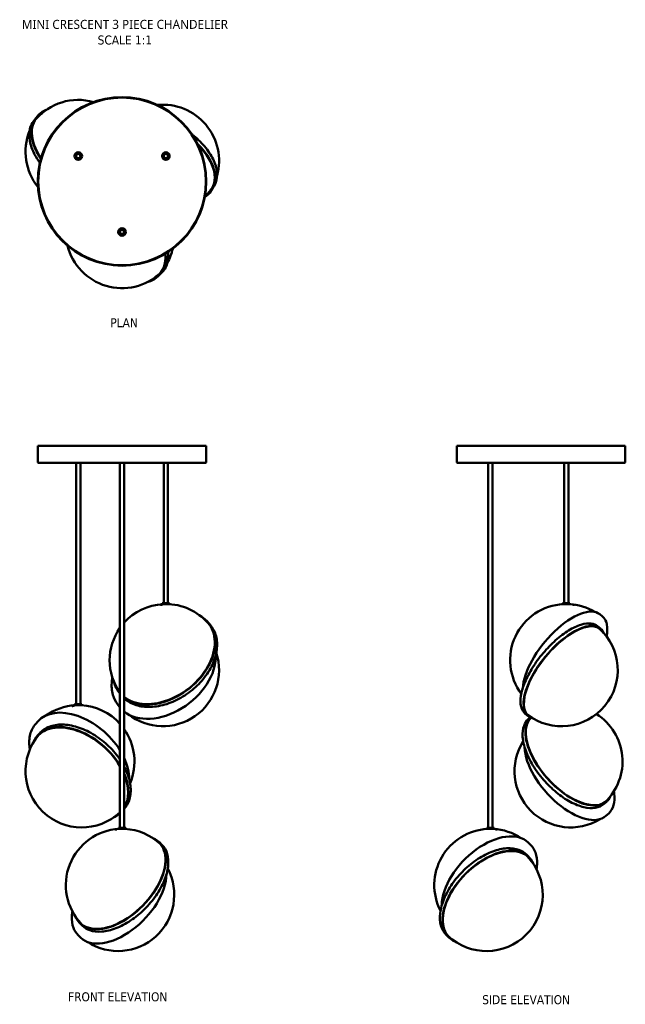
# Model space of a CAD drawing. Header units: millimetres. Extents: x 411 to 1488, y 133 to 1885.
import ezdxf

# ---------------------------------------------------------------- set-up
doc = ezdxf.new("R2010")
doc.units = ezdxf.units.MM
doc.layers.add('Symbol (ANSI)', color=7, linetype='Continuous', lineweight=25)
doc.layers.add('Visible (ANSI)', color=7, linetype='Continuous', lineweight=50)
doc.styles.add('Note Text (ANSI)', font='tahoma.ttf')

msp = doc.modelspace()

# ---------------------------------------------------------------- linework, layer by layer
at = {"layer": 'Visible (ANSI)'}
for p, q in [((439.5, 1709.5), (435.6, 1704.7)), ((439.5, 1709.5), (442.3, 1713)), ((753.4, 1583.7), (751, 1579.9)), ((753.4, 1583.7), (756.7, 1588.9)), ((659.6, 1431.1), (656.4, 1427.9)), ((659.6, 1431.1), (664, 1435.4)), ((442.8, 1126.5), (742.8, 1126.5)), ((442.8, 1126.5), (442.8, 1097.5)), ((742.8, 1126.5), (742.8, 1097.5)), ((1188.5, 1126.5), (1488.5, 1126.5)), ((1188.5, 1126.5), (1188.5, 1097.5)), ((1488.5, 1126.5), (1488.5, 1097.5)), ((443.8, 1096.5), (741.8, 1096.5)), ((511.2, 1096.5), (511.2, 666.9)), ((518.7, 1096.5), (518.7, 666.9)), ((589.1, 1096.5), (589.1, 446.9)), ((596.6, 1096.5), (596.6, 446.9)), ((667, 1096.5), (667, 846.9)), ((674.5, 1096.5), (674.5, 846.9)), ((1189.5, 1096.5), (1487.5, 1096.5)), ((1244.7, 1096.5), (1244.7, 446.9)), ((1252.2, 1096.5), (1252.2, 446.9)), ((1379.7, 1096.5), (1379.7, 846.9)), ((1387.2, 1096.5), (1387.2, 846.9)), ((664.5, 846.9), (664.3, 846.7)), ((677.3, 846.7), (664.3, 846.7)), ((664.3, 845.2), (664.3, 846.7)), ((664.3, 845.2), (677.3, 845.2)), ((664.5, 844.9), (664.3, 845.2)), ((664.5, 846.9), (677, 846.9)), ((677, 844.9), (664.5, 844.9)), ((677, 846.9), (677.3, 846.7)), ((677, 844.9), (677.3, 845.2)), ((677.3, 845.2), (677.3, 846.7)), ((1377.2, 846.9), (1377, 846.7)), ((1390, 846.7), (1377, 846.7)), ((1377, 845.2), (1377, 846.7)), ((1377, 845.2), (1390, 845.2)), ((1377.2, 844.9), (1377, 845.2)), ((1377.2, 846.9), (1389.7, 846.9)), ((1389.7, 844.9), (1377.2, 844.9)), ((1389.7, 846.9), (1390, 846.7)), ((1389.7, 844.9), (1390, 845.2)), ((1390, 845.2), (1390, 846.7)), ((1442.9, 827), (1448.1, 822.7)), ((748.3, 810.1), (751.5, 805.8)), ((1444.2, 801.5), (1439, 805.8)), ((587.1, 688.2), (589.1, 685.7)), ((508.7, 666.9), (508.4, 666.7)), ((521.4, 666.7), (508.4, 666.7)), ((508.4, 665.2), (508.4, 666.7)), ((508.7, 666.9), (521.2, 666.9)), ((521.2, 666.9), (521.4, 666.7)), ((521.4, 665.2), (521.4, 666.7)), ((588, 662.7), (584.8, 667)), ((508.4, 665.2), (521.4, 665.2)), ((508.7, 664.9), (508.4, 665.2)), ((521.2, 664.9), (508.7, 664.9)), ((521.2, 664.9), (521.4, 665.2)), ((1315.7, 645.7), (1310.4, 650)), ((443, 636.2), (439.2, 631.9)), ((1319.4, 643.3), (1315.9, 640.1)), ((442, 610.7), (445.8, 615)), ((484.1, 628.5), (484.4, 627.9)), ((1455.4, 493.9), (1450.6, 489.6)), ((596.6, 480.5), (596.8, 480.8)), ((1454.1, 468.3), (1458.9, 472.6)), ((586.6, 446.9), (586.3, 446.7)), ((599.3, 446.7), (586.3, 446.7)), ((586.3, 445.2), (586.3, 446.7)), ((586.3, 445.2), (599.3, 445.2)), ((586.6, 444.9), (586.3, 445.2)), ((586.6, 446.9), (599.1, 446.9)), ((599.1, 444.9), (586.6, 444.9)), ((599.1, 446.9), (599.3, 446.7)), ((599.1, 444.9), (599.3, 445.2)), ((599.3, 445.2), (599.3, 446.7)), ((1242.2, 446.9), (1242, 446.7)), ((1255, 446.7), (1242, 446.7)), ((1242, 445.2), (1242, 446.7)), ((1242, 445.2), (1255, 445.2)), ((1242.2, 444.9), (1242, 445.2)), ((1242.2, 446.9), (1254.7, 446.9)), ((1254.7, 444.9), (1242.2, 444.9)), ((1254.7, 446.9), (1255, 446.7)), ((1254.7, 444.9), (1255, 445.2)), ((1255, 445.2), (1255, 446.7)), ((659.5, 421.2), (663.9, 416.9)), ((1315.8, 420.6), (1320.1, 416.3)), ((1282.8, 408.4), (1282.8, 408.5)), ((1316.9, 395.1), (1312.6, 399.4)), ((517.9, 277.1), (522.3, 272.8)), ((519.1, 251.6), (514.7, 255.9)), ((1174.2, 252.1), (1169.9, 256.4))]:
    msp.add_line(p, q, dxfattribs=at)
for centre, radius in [((592.8, 1597.1), 150), ((592.8, 1597.1), 149.1), ((514.9, 1642.1), 6.75), ((514.9, 1642.1), 6.5), ((514.9, 1642.1), 6.25), ((670.8, 1642.1), 6.75), ((670.8, 1642.1), 6.5), ((670.8, 1642.1), 6.25), ((514.9, 1642.1), 4.25), ((514.9, 1642.1), 3.75), ((670.8, 1642.1), 4.25), ((670.8, 1642.1), 3.75), ((592.8, 1507.1), 6.75), ((592.8, 1507.1), 6.5), ((592.8, 1507.1), 6.25), ((592.8, 1507.1), 4.25), ((592.8, 1507.1), 3.75)]:
    msp.add_circle(centre, radius, dxfattribs=at)
for centre, radius, start, end in [((514.9, 1642.1), 100, 74.149, 139.9238), ((665.5, 1633.6), 100, 344.8125, 95.4587), ((521.1, 1649.9), 100, 158.2929, 218.7788), ((670.8, 1642.1), 100, 314.149, 326.4433), ((592.8, 1507.1), 100, 194.149, 312.9677), ((585.7, 1500.1), 100, 331.3369, 346.8198), ((443.8, 1097.5), 1, 180, 270), ((741.8, 1097.5), 1, 270, 0), ((1189.5, 1097.5), 1, 180, 270), ((1487.5, 1097.5), 1, 270, 0), ((670.8, 745.1), 100, 93.0094, 137.8955), ((670.8, 745.1), 100, 38.0957, 86.9906), ((1383.5, 745.1), 100, 93.0094, 216.7653), ((1383.5, 745.1), 100, 59.3891, 86.9906), ((670.8, 745.1), 100, 144.7779, 215.2221), ((1375, 727.7), 100, 232.6693, 48.2661), ((665.5, 727.7), 100, 231.6822, 17.9668), ((514.9, 565.1), 100, 93.0094, 125.3704), ((514.9, 565.1), 100, 42.1045, 86.9906), ((1383.5, 565.1), 100, 313.6904, 57.4778), ((1383.5, 565.1), 100, 129.0293, 129.9298), ((514.9, 565.1), 100, 337.274, 35.2221), ((521.1, 547.7), 100, 139.6595, 312.8219), ((1391.3, 547.7), 100, 147.765, 301.6469), ((592.8, 345.1), 100, 93.0094, 223.9015), ((592.8, 345.1), 100, 47.0895, 86.9906), ((1248.5, 345.1), 100, 93.0094, 207.2091), ((1248.5, 345.1), 100, 56.6807, 86.9906), ((1241.5, 327.7), 100, 226.6173, 43.5086), ((585.7, 327.7), 100, 236.9248, 27.842)]:
    msp.add_arc(centre, radius, start, end, dxfattribs=at)
for centre, major_axis, ratio, start_param, end_param in [((518.5, 1646.6), (-79.1, 62.8), 0.573576, 6.039922, 7.343901), ((518.5, 1646.6), (-78.4, 62.3), 0.573576, 6.130588, 7.335584), ((514.9, 1642.1), (-78.4, 62.3), 0.573576, 6.228604, 6.232515), ((667.7, 1637.2), (85.7, -53.5), 0.573576, 6.039922, 7.484404), ((667.7, 1637.2), (84.9, -53), 0.573576, 6.130588, 7.465846), ((670.8, 1642.1), (84.9, -53), 0.573576, 6.228604, 6.232515), ((588.7, 1503), (70.9, -72), 0.573576, 6.039922, 6.910807), ((588.7, 1503), (70.2, -71.3), 0.573576, 6.130588, 6.901409), ((592.8, 1507.1), (70.2, -71.3), 0.573576, 6.228604, 6.232515), ((667.7, 749.1), (80.6, 60.9), 0.695006, 3.331829, 6.573541), ((1378.6, 749.1), (64.3, 77.9), 0.433563, 0, 2.624134), ((667.7, 749.1), (79.9, 60.4), 0.695006, 3.320492, 6.469417), ((670.8, 745.1), (79.9, 60.4), 0.695006, 0.036697, 0.062192), ((1379.9, 723.6), (-64.3, -77.9), 0.433563, 2.932024, 6.492754), ((1379.9, 723.6), (-63.7, -77.2), 0.433563, 3.014089, 6.410689), ((1376.2, 727.7), (0, -100), 0.848445, 2.490707, 2.501106), ((668.6, 723.6), (-80.6, -60.9), 0.695006, 0.174853, 2.687539), ((667.7, 749.1), (-80.6, -60.9), 0.695006, 5.992829, 6.32757), ((667.7, 749.1), (-79.9, -60.4), 0.695006, 6.096953, 6.311948), ((670.8, 745.1), (-79.9, -60.4), 0.695006, 6.220993, 6.237337), ((518.5, 569.1), (-75.5, 67.1), 0.641283, 4.282505, 6.283185), ((668.6, 723.6), (-80.6, -60.9), 0.695006, 0, 0.0252), ((517.5, 543.6), (-75.5, 67.1), 0.641283, 4.262152, 6.549679), ((517.5, 543.6), (-74.8, 66.5), 0.641283, 4.248956, 6.45253), ((1388.1, 569.1), (67.3, -75.3), 0.509672, 3.175058, 6.509216), ((1388.1, 569.1), (66.7, -74.6), 0.509672, 3.16791, 6.423097), ((521.1, 547.7), (-74.8, 66.5), 0.641283, 0.042447, 0.058273), ((1386.8, 543.6), (67.3, -75.3), 0.509672, 3.68462, 6.283185), ((518.5, 569.1), (-75.5, 67.1), 0.641283, 3.650011, 4.114086), ((517.5, 543.6), (75.5, -67.1), 0.641283, 0.090831, 0.945058), ((517.5, 543.6), (74.8, -66.5), 0.641283, 0.111035, 0.924854), ((517.5, 543.6), (74.8, -66.5), 0.641283, 6.113841, 6.21171), ((517.5, 543.6), (75.5, -67.1), 0.641283, 6.016692, 6.198515), ((1244.4, 349.1), (71.3, 71.5), 0.583585, 0, 2.604184), ((588.7, 349.1), (70.8, 72), 0.574838, 2.897949, 6.526829), ((588.7, 349.1), (70.2, 71.4), 0.574838, 2.988718, 6.43606), ((592.8, 345.1), (70.2, 71.4), 0.574838, 0.050504, 0.05464), ((1245.6, 323.6), (-71.3, -71.5), 0.583585, 2.895266, 6.529512), ((1245.6, 323.6), (-70.7, -70.9), 0.583585, 2.986766, 6.438012), ((1243.1, 327.7), (0, -100), 0.701748, 2.490707, 2.496613), ((1241.5, 327.7), (70.7, 70.9), 0.583585, 6.228127, 6.233817), ((589.9, 323.6), (-70.8, -72), 0.574838, 0, 2.601831), ((592.8, 345.1), (-70.2, -71.4), 0.574838, 6.228545, 6.232681), ((1241.5, 327.7), (-70.7, -70.9), 0.583585, 0.049369, 0.055059)]:
    msp.add_ellipse(centre, major_axis=major_axis, ratio=ratio, start_param=start_param, end_param=end_param, dxfattribs=at)
for points, knots in [([(457.9, 1724.3), (456.7, 1723.8), (455.5, 1723.3), (449.5, 1720.3), (445.4, 1717), (442.3, 1713)], [5.9605755, 5.9605755, 5.9605755, 5.9605755, 6.0224811, 6.0224811, 6.2831853, 6.2831853, 6.2831853, 6.2831853]), ([(446.5, 1629.9), (443, 1634.9), (439.9, 1639.9), (433.1, 1653.2), (430.2, 1661.5), (427.3, 1677), (427.4, 1684.3), (430.2, 1696), (432.5, 1700.7), (435.6, 1704.7)], [5.186114, 5.186114, 5.186114, 5.186114, 5.381022, 5.381022, 5.701856, 5.701856, 6.022481, 6.022481, 6.283185, 6.283185, 6.283185, 6.283185]), ([(717.4, 1680.7), (721.5, 1677.5), (725.4, 1674.1), (736.5, 1663.4), (743, 1655.8), (753.3, 1640.3), (757.2, 1632.5), (761.8, 1617.4), (762.5, 1610.1), (761.1, 1598.2), (759.3, 1593.2), (756.7, 1588.9)], [4.902871, 4.902871, 4.902871, 4.902871, 5.060336, 5.060336, 5.381022, 5.381022, 5.701856, 5.701856, 6.022481, 6.022481, 6.283185, 6.283185, 6.283185, 6.283185]), ([(674.9, 1471.6), (675, 1470.9), (675, 1470.3), (675.5, 1461.9), (674.6, 1454.6), (670.4, 1443.3), (667.6, 1438.9), (664, 1435.4)], [5.6772877, 5.6772877, 5.6772877, 5.6772877, 5.7018558, 5.7018558, 6.0224811, 6.0224811, 6.2831853, 6.2831853, 6.2831853, 6.2831853]), ([(639.5, 1418.6), (640.8, 1419), (642, 1419.3), (648.3, 1421.6), (652.7, 1424.3), (656.4, 1427.9)], [5.9605755, 5.9605755, 5.9605755, 5.9605755, 6.0224811, 6.0224811, 6.2831853, 6.2831853, 6.2831853, 6.2831853]), ([(663.6, 844.2), (663.8, 844.2), (664, 844.2), (664.2, 844.1), (664.3, 844.1), (664.4, 844.1), (664.4, 844), (664.3, 844), (664.2, 844), (664, 843.9), (663.9, 843.9), (663.6, 843.8), (663.4, 843.8), (663, 843.8), (662.8, 843.7), (662.4, 843.7), (662.2, 843.7), (661.9, 843.7), (661.7, 843.7), (661.5, 843.7), (661.4, 843.8), (661.3, 843.8), (661.3, 843.8), (661.4, 843.9), (661.5, 843.9), (661.7, 844), (661.8, 844), (662.1, 844), (662.3, 844.1), (662.7, 844.1), (662.9, 844.1), (663.3, 844.2), (663.5, 844.2), (663.6, 844.2)], [0, 0, 0, 0, 0.0564695, 0.0564695, 0.1129389, 0.1129389, 0.1701219, 0.1701219, 0.2273049, 0.2273049, 0.2844902, 0.2844902, 0.3416755, 0.3416755, 0.3981452, 0.3981452, 0.4546149, 0.4546149, 0.5110846, 0.5110846, 0.5675543, 0.5675543, 0.6247396, 0.6247396, 0.6819249, 0.6819249, 0.7391079, 0.7391079, 0.7962909, 0.7962909, 0.8527604, 0.8527604, 0.9092298, 0.9092298, 0.9092298, 0.9092298]), ([(1397.5, 843.7), (1397.4, 843.7), (1397.3, 843.7), (1396.9, 843.7), (1396.7, 843.8), (1396.4, 843.8), (1396.2, 843.8), (1395.8, 843.9), (1395.6, 843.9), (1395.3, 844), (1395.1, 844), (1394.9, 844), (1394.8, 844.1), (1394.7, 844.1), (1394.7, 844.1), (1394.8, 844.2), (1394.9, 844.2), (1395.1, 844.2), (1395.2, 844.2), (1395.5, 844.1), (1395.7, 844.1), (1396.1, 844.1), (1396.3, 844), (1396.7, 844), (1396.9, 844), (1397.2, 843.9), (1397.3, 843.9), (1397.6, 843.8), (1397.6, 843.8), (1397.7, 843.8), (1397.7, 843.7), (1397.7, 843.7), (1397.6, 843.7), (1397.5, 843.7)], [0, 0, 0, 0, 0.0564697, 0.0564697, 0.1129394, 0.1129394, 0.1701247, 0.1701247, 0.22731, 0.22731, 0.284493, 0.284493, 0.341676, 0.341676, 0.3981454, 0.3981454, 0.4546149, 0.4546149, 0.5110844, 0.5110844, 0.5675538, 0.5675538, 0.6247368, 0.6247368, 0.6819198, 0.6819198, 0.7391051, 0.7391051, 0.7962904, 0.7962904, 0.8527601, 0.8527601, 0.9092298, 0.9092298, 0.9092298, 0.9092298]), ([(1310.4, 650), (1306.8, 653), (1304.3, 657.2), (1301.7, 668), (1301.6, 674.6), (1303.9, 689.3), (1306.4, 697.4), (1313.4, 714.4), (1318, 723.3), (1329.1, 741), (1335.4, 749.7), (1349.3, 766.1), (1356.8, 773.8), (1372.2, 787.5), (1380, 793.4), (1395.3, 802.7), (1402.7, 806.2), (1416.3, 810.5), (1422.6, 811.2), (1432.3, 809.8), (1436, 808.3), (1439, 805.8)], [5.056007, 5.056007, 5.056007, 5.056007, 5.369323, 5.369323, 5.689193, 5.689193, 6.010696, 6.010696, 6.331664, 6.331664, 6.652308, 6.652308, 6.972868, 6.972868, 7.293546, 7.293546, 7.614592, 7.614592, 7.936134, 7.936134, 8.197599, 8.197599, 8.197599, 8.197599]), ([(1428, 808.1), (1428.2, 807.9), (1428.3, 807.8), (1428.6, 807.5), (1428.6, 807.4), (1428.7, 807.2), (1428.7, 807.1), (1428.6, 807), (1428.5, 807), (1428.2, 807), (1428, 807), (1427.6, 807.1), (1427.4, 807.2), (1427, 807.4), (1426.7, 807.5), (1426.3, 807.8), (1426.1, 807.9), (1425.7, 808.2), (1425.5, 808.4), (1425.3, 808.7), (1425.2, 808.8), (1425.2, 809), (1425.2, 809.1), (1425.3, 809.2), (1425.4, 809.2), (1425.7, 809.2), (1425.9, 809.2), (1426.3, 809.1), (1426.5, 809), (1426.9, 808.8), (1427.2, 808.7), (1427.6, 808.4), (1427.8, 808.2), (1428, 808.1)], [0, 0, 0, 0, 0.075339, 0.075339, 0.150679, 0.150679, 0.226018, 0.226018, 0.301358, 0.301358, 0.376697, 0.376697, 0.452037, 0.452037, 0.527376, 0.527376, 0.602716, 0.602716, 0.678055, 0.678055, 0.753395, 0.753395, 0.828734, 0.828734, 0.904073, 0.904073, 0.979413, 0.979413, 1.054752, 1.054752, 1.130092, 1.130092, 1.205431, 1.205431, 1.205431, 1.205431]), ([(1427.6, 807.3), (1427.4, 807.5), (1427.2, 807.6), (1426.7, 807.9), (1426.5, 808.1), (1426.1, 808.3), (1425.8, 808.4), (1425.6, 808.4), (1425.5, 808.4), (1425.5, 808.5)], [0, 0, 0, 0, 0.0753395, 0.0753395, 0.150679, 0.150679, 0.2260185, 0.2260185, 0.244615, 0.244615, 0.244615, 0.244615]), ([(1455.1, 787.5), (1455.6, 789.8), (1455.9, 792.1), (1456.9, 801.3), (1456.5, 807.6), (1453.3, 816.9), (1451.1, 820.3), (1448.1, 822.7)], [3.6878395, 3.6878395, 3.6878395, 3.6878395, 3.7857636, 3.7857636, 4.1073055, 4.1073055, 4.3687712, 4.3687712, 4.3687712, 4.3687712]), ([(751.5, 805.8), (756.1, 799.8), (759.2, 792.8), (762.4, 777.4), (762.4, 769), (759.5, 751.6), (756.4, 742.7), (747.5, 725.2), (741.7, 716.6), (727.9, 700.7), (719.8, 693.4), (702.4, 680.7), (693, 675.4), (673.7, 667.2), (663.9, 664.4), (644.8, 661.7), (635.5, 661.7), (618.5, 664.5), (610.7, 667.4), (601.4, 673.2), (598.9, 675.1), (596.6, 677.2)], [5.455845, 5.455845, 5.455845, 5.455845, 5.774163, 5.774163, 6.093364, 6.093364, 6.413613, 6.413613, 6.734181, 6.734181, 7.054764, 7.054764, 7.375335, 7.375335, 7.695921, 7.695921, 8.016468, 8.016468, 8.336591, 8.336591, 8.467313, 8.467313, 8.467313, 8.467313]), ([(575.7, 714.2), (575.3, 712.1), (574.9, 710), (573.8, 699.3), (574.4, 691.1), (578.3, 677.5), (581.1, 671.9), (584.8, 667)], [3.3094779, 3.3094779, 3.3094779, 3.3094779, 3.3879623, 3.3879623, 3.7080854, 3.7080854, 3.9689326, 3.9689326, 3.9689326, 3.9689326]), ([(504.6, 663.7), (504.5, 663.7), (504.4, 663.7), (504.2, 663.7), (504.1, 663.8), (504.1, 663.8), (504.1, 663.8), (504.2, 663.9), (504.3, 663.9), (504.5, 664), (504.7, 664), (505, 664), (505.2, 664.1), (505.6, 664.1), (505.8, 664.1), (506.2, 664.2), (506.4, 664.2), (506.7, 664.2), (506.8, 664.2), (507, 664.1), (507, 664.1), (507.1, 664.1), (507.1, 664), (507, 664), (506.9, 664), (506.6, 663.9), (506.5, 663.9), (506.1, 663.8), (505.9, 663.8), (505.6, 663.8), (505.4, 663.7), (505, 663.7), (504.8, 663.7), (504.6, 663.7)], [0, 0, 0, 0, 0.0564697, 0.0564697, 0.1129394, 0.1129394, 0.1701247, 0.1701247, 0.22731, 0.22731, 0.284493, 0.284493, 0.341676, 0.341676, 0.3981454, 0.3981454, 0.4546149, 0.4546149, 0.5110844, 0.5110844, 0.5675538, 0.5675538, 0.6247368, 0.6247368, 0.6819198, 0.6819198, 0.7391051, 0.7391051, 0.7962904, 0.7962904, 0.8527601, 0.8527601, 0.9092298, 0.9092298, 0.9092298, 0.9092298]), ([(439.2, 631.9), (434.6, 626.8), (431.3, 620.5), (427.6, 606.2), (427.3, 598.2), (428.5, 588.6), (428.7, 587.5), (428.9, 586.3)], [5.337524, 5.337524, 5.337524, 5.337524, 5.6552776, 5.6552776, 5.9743938, 5.9743938, 6.0185403, 6.0185403, 6.0185403, 6.0185403]), ([(445.8, 615), (450.4, 620.1), (456.3, 624.2), (470.1, 629.5), (477.9, 630.8), (494.9, 630.6), (504, 629.1), (522.5, 623.3), (531.8, 619.1), (549.9, 608.4), (558.6, 601.9), (574.5, 587.3), (581.6, 579.2), (588.1, 570), (588.6, 569.3), (589.1, 568.5)], [0.945661, 0.945661, 0.945661, 0.945661, 1.263415, 1.263415, 1.582531, 1.582531, 1.902968, 1.902968, 2.223651, 2.223651, 2.544281, 2.544281, 2.864881, 2.864881, 2.891526, 2.891526, 2.891526, 2.891526]), ([(1450.6, 489.6), (1446.5, 485.9), (1441.2, 483.5), (1429, 481.6), (1422, 482), (1406.8, 485.6), (1398.7, 488.8), (1382.2, 497.8), (1373.9, 503.4), (1357.7, 516.7), (1350, 524.3), (1335.8, 540.5), (1329.5, 549.2), (1318.7, 566.8), (1314.4, 575.7), (1308.2, 592.9), (1306.3, 601.1), (1305.3, 616.1), (1306.1, 622.9), (1309.9, 633.2), (1312.5, 637.1), (1315.9, 640.1)], [1.143079, 1.143079, 1.143079, 1.143079, 1.458639, 1.458639, 1.777915, 1.777915, 2.098991, 2.098991, 2.419897, 2.419897, 2.740567, 2.740567, 3.061168, 3.061168, 3.381866, 3.381866, 3.702821, 3.702821, 4.023834, 4.023834, 4.284672, 4.284672, 4.284672, 4.284672]), ([(484.6, 628.1), (484.5, 627.9), (484.3, 627.8), (483.9, 627.5), (483.7, 627.4), (483.2, 627.2), (482.9, 627.1), (482.5, 627), (482.2, 627), (481.8, 627), (481.6, 627), (481.4, 627.1), (481.3, 627.2), (481.2, 627.4), (481.2, 627.5), (481.3, 627.8), (481.4, 627.9), (481.6, 628.2), (481.8, 628.4), (482.2, 628.7), (482.4, 628.8), (482.9, 629), (483.1, 629.1), (483.6, 629.2), (483.9, 629.2), (484.3, 629.2), (484.4, 629.2), (484.7, 629.1), (484.8, 629), (484.9, 628.8), (484.9, 628.7), (484.8, 628.4), (484.7, 628.2), (484.6, 628.1)], [0, 0, 0, 0, 0.075339, 0.075339, 0.150679, 0.150679, 0.226018, 0.226018, 0.301358, 0.301358, 0.376697, 0.376697, 0.452037, 0.452037, 0.527376, 0.527376, 0.602716, 0.602716, 0.678055, 0.678055, 0.753395, 0.753395, 0.828734, 0.828734, 0.904073, 0.904073, 0.979413, 0.979413, 1.054752, 1.054752, 1.130092, 1.130092, 1.205431, 1.205431, 1.205431, 1.205431]), ([(484.9, 628.4), (484.7, 628.5), (484.6, 628.5), (484.2, 628.5), (484, 628.5), (483.5, 628.4), (483.2, 628.3), (482.8, 628.1), (482.5, 627.9), (482.1, 627.6), (481.9, 627.5), (481.7, 627.2), (481.6, 627.1), (481.6, 627)], [0.235012, 0.235012, 0.235012, 0.235012, 0.301358, 0.301358, 0.3766974, 0.3766974, 0.4520369, 0.4520369, 0.5273764, 0.5273764, 0.6027159, 0.6027159, 0.6600212, 0.6600212, 0.6600212, 0.6600212]), ([(596.6, 556.1), (598.6, 552.2), (600.4, 548.3), (605.5, 535.6), (607.5, 526.8), (608.7, 510.3), (607.8, 502.5), (603.5, 490), (600.6, 485), (596.8, 480.8)], [3.044408, 3.044408, 3.044408, 3.044408, 3.185523, 3.185523, 3.506202, 3.506202, 3.826507, 3.826507, 4.087254, 4.087254, 4.087254, 4.087254]), ([(1458.9, 472.6), (1463, 476.3), (1465.9, 481.2), (1469.3, 493.2), (1469.6, 500.2), (1468.5, 509.2), (1468.3, 510.4), (1468.1, 511.7)], [5.1401058, 5.1401058, 5.1401058, 5.1401058, 5.4556654, 5.4556654, 5.7749417, 5.7749417, 5.8273575, 5.8273575, 5.8273575, 5.8273575]), ([(583.2, 444.2), (583.4, 444.2), (583.5, 444.2), (583.6, 444.1), (583.7, 444.1), (583.7, 444.1), (583.6, 444), (583.5, 444), (583.3, 444), (583.1, 443.9), (582.9, 443.9), (582.5, 443.8), (582.3, 443.8), (582, 443.8), (581.8, 443.7), (581.4, 443.7), (581.2, 443.7), (581, 443.7), (580.8, 443.7), (580.7, 443.7), (580.7, 443.8), (580.7, 443.8), (580.7, 443.8), (580.9, 443.9), (581, 443.9), (581.2, 444), (581.4, 444), (581.8, 444), (582, 444.1), (582.4, 444.1), (582.6, 444.1), (582.9, 444.2), (583.1, 444.2), (583.2, 444.2)], [0, 0, 0, 0, 0.0564695, 0.0564695, 0.1129389, 0.1129389, 0.1701219, 0.1701219, 0.2273049, 0.2273049, 0.2844902, 0.2844902, 0.3416755, 0.3416755, 0.3981452, 0.3981452, 0.4546149, 0.4546149, 0.5110846, 0.5110846, 0.5675543, 0.5675543, 0.6247396, 0.6247396, 0.6819249, 0.6819249, 0.7391079, 0.7391079, 0.7962909, 0.7962909, 0.8527604, 0.8527604, 0.9092298, 0.9092298, 0.9092298, 0.9092298]), ([(1260.1, 443.7), (1259.9, 443.7), (1259.8, 443.7), (1259.4, 443.7), (1259.2, 443.8), (1258.8, 443.8), (1258.6, 443.8), (1258.3, 443.9), (1258.1, 443.9), (1257.8, 444), (1257.7, 444), (1257.6, 444), (1257.5, 444.1), (1257.5, 444.1), (1257.6, 444.1), (1257.7, 444.2), (1257.8, 444.2), (1258.1, 444.2), (1258.3, 444.2), (1258.6, 444.1), (1258.8, 444.1), (1259.2, 444.1), (1259.4, 444), (1259.8, 444), (1260, 444), (1260.2, 443.9), (1260.3, 443.9), (1260.5, 443.8), (1260.5, 443.8), (1260.5, 443.8), (1260.5, 443.7), (1260.3, 443.7), (1260.2, 443.7), (1260.1, 443.7)], [0, 0, 0, 0, 0.0564697, 0.0564697, 0.1129394, 0.1129394, 0.1701247, 0.1701247, 0.22731, 0.22731, 0.284493, 0.284493, 0.341676, 0.341676, 0.3981454, 0.3981454, 0.4546149, 0.4546149, 0.5110844, 0.5110844, 0.5675538, 0.5675538, 0.6247368, 0.6247368, 0.6819198, 0.6819198, 0.7391051, 0.7391051, 0.7962904, 0.7962904, 0.8527601, 0.8527601, 0.9092298, 0.9092298, 0.9092298, 0.9092298]), ([(663.9, 416.9), (668.3, 412.5), (671.5, 407), (675.2, 393.9), (675.7, 386.4), (673.8, 370.3), (671.4, 361.7), (664.2, 344.1), (659.3, 335.1), (647.4, 317.9), (640.4, 309.6), (625, 294.5), (616.7, 287.7), (599.5, 276.2), (590.6, 271.5), (573.2, 264.8), (564.7, 262.8), (549, 261.6), (541.7, 262.4), (530.4, 266.5), (525.9, 269.2), (522.3, 272.8)], [5.22666, 5.22666, 5.22666, 5.22666, 5.54349, 5.54349, 5.862597, 5.862597, 6.183329, 6.183329, 6.504138, 6.504138, 6.824802, 6.824802, 7.145415, 7.145415, 7.4661, 7.4661, 7.786931, 7.786931, 8.107549, 8.107549, 8.368253, 8.368253, 8.368253, 8.368253]), ([(1169.9, 256.4), (1165.5, 260.8), (1162.2, 266.5), (1158.5, 279.7), (1158, 287.2), (1159.9, 303.5), (1162.3, 312.1), (1169.6, 329.8), (1174.6, 338.7), (1186.6, 355.9), (1193.6, 364.1), (1209.1, 379.1), (1217.5, 385.9), (1234.8, 397.2), (1243.8, 401.7), (1261.3, 408.2), (1269.8, 410.1), (1285.7, 411.1), (1293, 410.1), (1304.4, 405.9), (1308.9, 403), (1312.6, 399.4)], [5.239695, 5.239695, 5.239695, 5.239695, 5.556664, 5.556664, 5.875763, 5.875763, 6.196453, 6.196453, 6.517247, 6.517247, 6.837909, 6.837909, 7.158521, 7.158521, 7.479202, 7.479202, 7.800014, 7.800014, 8.120586, 8.120586, 8.381287, 8.381287, 8.381287, 8.381287]), ([(1285.9, 408.1), (1286, 407.9), (1286.1, 407.8), (1286.3, 407.5), (1286.3, 407.4), (1286.2, 407.2), (1286.2, 407.1), (1285.9, 407), (1285.8, 407), (1285.4, 407), (1285.2, 407), (1284.7, 407.1), (1284.5, 407.2), (1284, 407.4), (1283.8, 407.5), (1283.3, 407.8), (1283.1, 407.9), (1282.9, 408.2), (1282.7, 408.4), (1282.6, 408.7), (1282.6, 408.8), (1282.6, 409), (1282.7, 409.1), (1282.9, 409.2), (1283.1, 409.2), (1283.5, 409.2), (1283.7, 409.2), (1284.1, 409.1), (1284.4, 409), (1284.9, 408.8), (1285.1, 408.7), (1285.5, 408.4), (1285.7, 408.2), (1285.9, 408.1)], [0, 0, 0, 0, 0.075339, 0.075339, 0.150679, 0.150679, 0.226018, 0.226018, 0.301358, 0.301358, 0.376697, 0.376697, 0.452037, 0.452037, 0.527376, 0.527376, 0.602716, 0.602716, 0.678055, 0.678055, 0.753395, 0.753395, 0.828734, 0.828734, 0.904073, 0.904073, 0.979413, 0.979413, 1.054752, 1.054752, 1.130092, 1.130092, 1.205431, 1.205431, 1.205431, 1.205431]), ([(1285.5, 407.3), (1285.3, 407.5), (1285.2, 407.6), (1284.7, 407.9), (1284.5, 408.1), (1284, 408.3), (1283.8, 408.4), (1283.3, 408.5), (1283.1, 408.5), (1282.8, 408.5), (1282.8, 408.5), (1282.7, 408.5)], [0, 0, 0, 0, 0.0753395, 0.0753395, 0.150679, 0.150679, 0.2260185, 0.2260185, 0.301358, 0.301358, 0.3360559, 0.3360559, 0.3360559, 0.3360559]), ([(1330.4, 373.4), (1330.9, 376.2), (1331.2, 378.9), (1331.8, 389.5), (1330.8, 396.8), (1326.6, 408.2), (1323.7, 412.7), (1320.1, 416.3)], [3.4966689, 3.4966689, 3.4966689, 3.4966689, 3.6038097, 3.6038097, 3.9243815, 3.9243815, 4.1850832, 4.1850832, 4.1850832, 4.1850832]), ([(504.4, 298.4), (504, 295.6), (503.6, 292.9), (503, 282.4), (504, 275.1), (508.2, 263.8), (511.1, 259.4), (514.7, 255.9)], [3.5093891, 3.5093891, 3.5093891, 3.5093891, 3.6167954, 3.6167954, 3.9374139, 3.9374139, 4.1981176, 4.1981176, 4.1981176, 4.1981176])]:
    msp.add_open_spline(points, degree=3, knots=knots, dxfattribs=at)
for points in [[(740.2, 1569), (744.7, 1571.9), (748.3, 1575.6), (751, 1579.9)], [(1427.9, 807), (1427.8, 807.1), (1427.7, 807.2), (1427.6, 807.3)], [(1427.6, 807.2), (1427.6, 807.2), (1427.7, 807.1), (1427.7, 807.1)], [(1285.8, 407), (1285.7, 407.1), (1285.6, 407.2), (1285.5, 407.3)], [(1285.6, 407.2), (1285.7, 407.1), (1285.7, 407), (1285.8, 407)]]:
    msp.add_open_spline(points, degree=3, dxfattribs=at)

# ---------------------------------------------------------------- texts
at = {"layer": 'Symbol (ANSI)', "insert": (597.9, 1884.5), "char_height": 16, "width": 459.409, "attachment_point": 2, "line_spacing_factor": 1.043453, "style": 'Note Text (ANSI)'}
msp.add_mtext('\\fSegoe UI|b0|i0;\\H16.0000;MINI CRESCENT 3 PIECE CHANDELIER\\fGill Sans MT|b0|i0;\\H16.0000;\\P\\fTahoma|b0|i0;\\H16.0000;SCALE 1:1', dxfattribs=at)
at = {"layer": 'Symbol (ANSI)', "char_height": 16, "width": 459.409, "attachment_point": 2, "style": 'Note Text (ANSI)'}
for s, insert in [('\\fTahoma|b0|i0;\\H16.0000;PLAN', (596.4, 1353.7)), ('\\fTahoma|b0|i0;\\H16.0000;FRONT ELEVATION', (585.1, 154.3)), ('\\fTahoma|b0|i0;\\H16.0000;SIDE ELEVATION', (1311.9, 149.2))]:
    msp.add_mtext(s, dxfattribs=dict(at, insert=insert))

doc.saveas('drawing.dxf')
